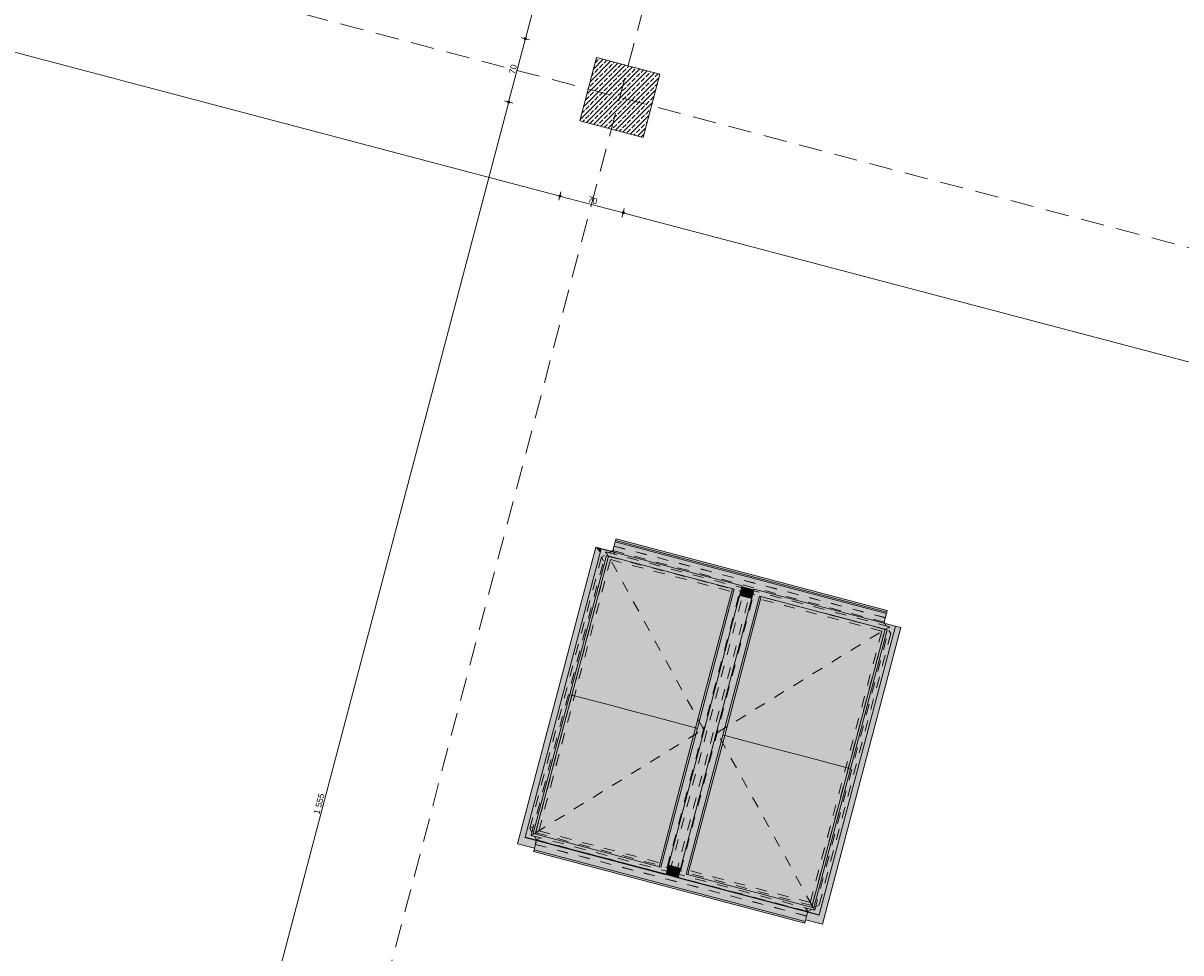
# Model space of a CAD drawing. Header units: millimetres. Extents: x -176817 to 18864955, y -12996033 to 201123.
# Tile 46 of 256: x 61328 to 73707, y 24317 to 34259. Entities that reach past the tile are written whole.
import ezdxf
from ezdxf.enums import TextEntityAlignment as Align

# ---------------------------------------------------------------- set-up
doc = ezdxf.new("R2010")
doc.units = ezdxf.units.MM
doc.header["$MEASUREMENT"] = 0
doc.linetypes.add('Przerywana', pattern=[240, 120, -120])
doc.linetypes.add('Przerywana długa', pattern=[390, 250, -140])
for name, color, linetype in [('213-A Wymiarowanie wewnętrzne', 7, 'Continuous'), ('232-A Klapy oddymiające', 7, 'Continuous'), ('232-A Klapy oddymiające podkład', 7, 'Continuous'), ('292-PPOŻ - Linie', 7, 'Continuous'), ('410-K Osie', 7, 'Continuous'), ('440-K Słupy', 7, 'Continuous')]:
    doc.layers.add(name, color=color, linetype=linetype)
doc.styles.add('STYL_AUTOMATYCZNY_4', font='arial.ttf')
doc.styles.add('STYL_AUTOMATYCZNY_8', font='ARIALN.TTF')
doc.dimstyles.new('STYL_AUTOMATYCZNY__2', dxfattribs={"dimtxt": 64.999998, "dimasz": 47.5, "dimexe": 0.18, "dimexo": 0.0625, "dimgap": 0, "dimtad": 1, "dimdec": 1, "dimlfac": 0.1, "dimzin": 0, "dimdsep": 46, "dimtxsty": 'STYL_AUTOMATYCZNY_4', "dimblk": 'ARROWHEAD_11', "dimblk1": 'ARROWHEAD_11', "dimblk2": 'ARROWHEAD_11', "dimcen": 0.09, "dimclrd": 1, "dimclre": 1, "dimclrt": 1, "dimazin": 0, "dimtfac": 1, "dimtdec": 4, "dimtmove": 0, "dimatfit": 3, "dimfxl": 0, "dimtolj": 1, "dimtzin": 0, "dimarcsym": 0})
doc.dimstyles.new('STYL_AUTOMATYCZNY__3', dxfattribs={"dimtxt": 64.999998, "dimasz": 47.5, "dimexe": 0.18, "dimexo": 0.0625, "dimgap": 0, "dimtad": 1, "dimdec": 1, "dimlfac": 0.1, "dimzin": 0, "dimdsep": 46, "dimtxsty": 'STYL_AUTOMATYCZNY_4', "dimblk": 'ARROWHEAD_11', "dimblk1": 'ARROWHEAD_11', "dimblk2": 'ARROWHEAD_11', "dimcen": 0.09, "dimclrd": 30, "dimclre": 30, "dimclrt": 30, "dimazin": 0, "dimtfac": 1, "dimtdec": 4, "dimtmove": 0, "dimatfit": 3, "dimfxl": 0, "dimtolj": 1, "dimtzin": 0, "dimarcsym": 0})

# ---------------------------------------------------------------- blocks, each defined once
blk = doc.blocks.new('Słup_113_2', base_point=(67707, 33464))
at = {"layer": '440-K Słupy', "linetype": 'Continuous', "lineweight": 0, "true_color": 0x000000}
h = blk.add_hatch(dxfattribs=at)
h.set_pattern_fill('Beton_zbrojony_0002', color=18, style=0, pattern_type=2)
h.set_pattern_definition([(45, (0, 0), (-49.497475, 49.497475), []), (45, (-24.75, 24.75), (-49.497475, 49.497475), [52.5, -17.5])])
h.paths.add_polyline_path([(67280, 33215), (67956, 33036), (68135, 33713), (67458, 33892)])
at = {"layer": '440-K Słupy', "color": 7, "linetype": 'Continuous', "lineweight": 0, "flags": 128}
blk.add_lwpolyline([(67280, 33215), (67956, 33036), (68135, 33713), (67458, 33892)], close=True, dxfattribs=at)
blk = doc.blocks.new('Klapa mcr_PROLIGHT_DVP[234]_2', base_point=(68662, 26639))
at = {"layer": '232-A Klapy oddymiające', "linetype": 'Continuous', "lineweight": 0, "true_color": 0xffffff}
for points in [[(70562, 27960), (67662, 28725), (67659, 28712)], [(67662, 28725), (70566, 27978), (67667, 28743)], [(67662, 28725), (70562, 27960), (70566, 27978)], [(67496, 28596), (67450, 28655), (66613, 25483), (66931, 26455), (67063, 26955)], [(66694, 25556), (67566, 28565), (67508, 28639)], [(67631, 28607), (67631, 28608), (67450, 28655), (67507, 28638), (67508, 28639)], [(67507, 28634), (67507, 28638), (67450, 28655), (67496, 28596)], [(68930, 28205), (67508, 28639), (67566, 28565)], [(69017, 28241), (67508, 28639), (68930, 28205)], [(68135, 28474), (70558, 27947), (67659, 28712), (67631, 28607)], [(70558, 27947), (70562, 27960), (67659, 28712)], [(66781, 25592), (67566, 28565), (66694, 25556)], [(67194, 27073), (67586, 28559), (67585, 28560), (67454, 28143), (67173, 27078)], [(67194, 27073), (67635, 26957), (67597, 28557), (67586, 28559)], [(67454, 28143), (67585, 28560), (67566, 28565)], [(67566, 28565), (67566, 28565), (67586, 28559), (67597, 28557), (68255, 28383), (68266, 28380), (68914, 28209)], [(68930, 28205), (68930, 28205), (67576, 28562), (67616, 28552)], [(68245, 28386), (67597, 28557), (67635, 26957)], [(69144, 28207), (70531, 27842), (70558, 27947), (68135, 28474), (69017, 28241), (69015, 28233), (69142, 28200)], [(68250, 28384), (68245, 28386), (67635, 26957), (67856, 26899)], [(67856, 26899), (68077, 26841), (68255, 28383), (68250, 28384)], [(68517, 26724), (68266, 28380), (68255, 28383), (68077, 26841)], [(68914, 28209), (68266, 28380), (68517, 26724)], [(68204, 25157), (69017, 28241), (68146, 25232)], [(69017, 28241), (68930, 28205), (68146, 25232)], [(69142, 28199), (69015, 28232), (69012, 28221), (69139, 28188)], [(69142, 28199), (69142, 28200), (69015, 28233), (69015, 28232)], [(69202, 28133), (69144, 28207), (68331, 25124)], [(68418, 25160), (69202, 28133), (68331, 25124)], [(68438, 26047), (68906, 27303), (69118, 28106), (68991, 28140)], [(68517, 26724), (68660, 27180), (68930, 28205), (68914, 28209)], [(68810, 26646), (68830, 26641), (69219, 28129), (69217, 28129), (69109, 27780)], [(69272, 26525), (69229, 28126), (69219, 28129), (68830, 26641)], [(69118, 28106), (69119, 28111), (68992, 28144), (68991, 28140)], [(69119, 28113), (69123, 28125), (69038, 28148), (68996, 28159), (68992, 28146)], [(69119, 28113), (69119, 28113), (68992, 28146), (68992, 28146)], [(69119, 28113), (68992, 28146), (68992, 28144), (69119, 28111)], [(69123, 28126), (69131, 28158), (69004, 28189), (68996, 28159)], [(69123, 28126), (69123, 28126), (68996, 28159), (68996, 28159)], [(69123, 28126), (69123, 28126), (68996, 28159), (68996, 28159)], [(69131, 28158), (69139, 28188), (69012, 28221), (69004, 28189)], [(69038, 28148), (69123, 28125), (69123, 28126)], [(69217, 28129), (69202, 28133), (69109, 27780)], [(69202, 28133), (70567, 27773), (69144, 28207)], [(70567, 27773), (70654, 27809), (69144, 28207)], [(70567, 27773), (69202, 28133), (70567, 27773)], [(69898, 27949), (70557, 27776), (70516, 27786), (69202, 28133), (69202, 28133), (69219, 28129), (69229, 28126), (69888, 27952)], [(69877, 27955), (69229, 28126), (69272, 26525)], [(69492, 26467), (69882, 27954), (69877, 27955), (69272, 26525)], [(69492, 26467), (69713, 26409), (69888, 27952), (69882, 27954)], [(70154, 26292), (69898, 27949), (69888, 27952), (69713, 26409)], [(69898, 27949), (70154, 26292), (70546, 27778)], [(69840, 24725), (70654, 27809), (69782, 24800)], [(69782, 24800), (70654, 27809), (70567, 27773)], [(69788, 24734), (69875, 24623), (70712, 27795), (70394, 26824), (70342, 26629), (69839, 24722), (69839, 24721), (69839, 24720)], [(70296, 26748), (70567, 27773), (70557, 27776), (70546, 27778), (70154, 26292)], [(70394, 26824), (70712, 27795), (70642, 27766)], [(70712, 27795), (70531, 27843), (70531, 27842), (70654, 27809), (70642, 27766)], [(68355, 25215), (68906, 27303), (68438, 26047), (68228, 25248)], [(68538, 26718), (68660, 27180), (68517, 26724)], [(66802, 25586), (67194, 27073), (67053, 26620), (66781, 25592)], [(67450, 25415), (67194, 27073), (66802, 25586)], [(67194, 27073), (67173, 27078), (67053, 26620)], [(67460, 25412), (67635, 26957), (67194, 27073), (67450, 25415)], [(67460, 25412), (67466, 25411), (67856, 26899), (67635, 26957)], [(68077, 26841), (67856, 26899), (67466, 25411), (67471, 25410)], [(68119, 25239), (68077, 26841), (67471, 25410)], [(68129, 25236), (68517, 26724), (68077, 26841), (68119, 25239)], [(70154, 26292), (70174, 26286), (70296, 26748)], [(68538, 26718), (68517, 26724), (68129, 25236), (68131, 25235), (68239, 25585)], [(68830, 26641), (68688, 26185), (68418, 25160), (68434, 25155)], [(69082, 24984), (68830, 26641), (68434, 25155)], [(68830, 26641), (68810, 26646), (68688, 26185)], [(69092, 24982), (69272, 26525), (68830, 26641), (69082, 24984)], [(69492, 26467), (69272, 26525), (69092, 24982), (69098, 24980)], [(66743, 25537), (66693, 25551), (66694, 25556), (66818, 26023), (66931, 26455), (66613, 25483)], [(69103, 24979), (69713, 26409), (69492, 26467), (69098, 24980)], [(69751, 24808), (69713, 26409), (69103, 24979)], [(70154, 26292), (69713, 26409), (69751, 24808), (69762, 24805)], [(70174, 26286), (70154, 26292), (69762, 24805), (69763, 24805), (69894, 25225)], [(66613, 25483), (66794, 25436), (66816, 25518), (66743, 25537)], [(66693, 25551), (68202, 25152), (66694, 25556)], [(68204, 25157), (66781, 25592), (66694, 25556)], [(68202, 25152), (68204, 25157), (66694, 25556)], [(68204, 25157), (68146, 25232), (66781, 25592)], [(69383, 24735), (67150, 25430), (66816, 25518), (66790, 25419)], [(68146, 25232), (68239, 25585), (68131, 25235)], [(66794, 25436), (66794, 25436), (66613, 25483), (66613, 25483)], [(69685, 24636), (66790, 25419), (66785, 25401)], [(69685, 24635), (66785, 25401), (66785, 25400)], [(69685, 24635), (69685, 24636), (66785, 25401)], [(69689, 24654), (66790, 25419), (69685, 24636)], [(69689, 24654), (69716, 24753), (68329, 25119), (68329, 25119), (68202, 25153), (68202, 25152), (67150, 25430), (69383, 24735)], [(68329, 25119), (68330, 25120), (68203, 25154), (68202, 25153), (68202, 25153)], [(68330, 25120), (68333, 25133), (68216, 25164), (68206, 25166), (68203, 25154)], [(68206, 25168), (68333, 25135), (68334, 25136), (68207, 25169)], [(68333, 25133), (68333, 25135), (68206, 25168), (68206, 25167)], [(68216, 25164), (68206, 25167), (68206, 25166)], [(68334, 25136), (68342, 25166), (68215, 25202), (68207, 25169)], [(68342, 25166), (68350, 25198), (68223, 25231), (68215, 25202)], [(68350, 25198), (68354, 25212), (68227, 25245), (68223, 25232), (68297, 25212)], [(68297, 25212), (68223, 25232), (68223, 25231)], [(68355, 25215), (68228, 25248), (68227, 25246), (68354, 25213)], [(68354, 25213), (68354, 25213), (68227, 25246), (68227, 25246)], [(68227, 25246), (68354, 25213), (68354, 25213), (68227, 25246)], [(68354, 25212), (68354, 25213), (68227, 25246), (68227, 25246)], [(68354, 25212), (68354, 25212), (68227, 25246), (68227, 25245)], [(68331, 25124), (69840, 24725), (68418, 25160)], [(69840, 24725), (69782, 24800), (68418, 25160)], [(69782, 24800), (69894, 25225), (69763, 24805)], [(68329, 25119), (69839, 24720), (68331, 25124)], [(69840, 24725), (68331, 25124), (69839, 24720)], [(69694, 24671), (69875, 24623), (69696, 24679)], [(69875, 24623), (69694, 24671), (69694, 24670), (69875, 24623)], [(69696, 24679), (69875, 24623), (69788, 24734), (69716, 24753)]]:
    blk.add_hatch(color=7, dxfattribs=at).paths.add_polyline_path(points)
at = {"layer": '232-A Klapy oddymiające', "color": 7, "linetype": 'Continuous', "lineweight": 0}
for p, q in [((67662, 28725), (67659, 28712)), ((67667, 28743), (67662, 28725)), ((67662, 28725), (70562, 27960)), ((70566, 27978), (67667, 28743)), ((67450, 28655), (66613, 25483)), ((67508, 28639), (66694, 25556)), ((67631, 28608), (67450, 28655)), ((69017, 28241), (67508, 28639)), ((67659, 28712), (67631, 28607)), ((67659, 28712), (70558, 27947)), ((66781, 25592), (67566, 28565)), ((67586, 28559), (67194, 27073)), ((68930, 28205), (67566, 28565)), ((67566, 28565), (67586, 28559)), ((68266, 28380), (68930, 28205)), ((68204, 25157), (69017, 28241)), ((69142, 28199), (69015, 28232)), ((68146, 25232), (68930, 28205)), ((69144, 28207), (68331, 25124)), ((68418, 25160), (69202, 28133)), ((68517, 26724), (68914, 28209)), ((69219, 28129), (68830, 26641)), ((69118, 28106), (68991, 28140)), ((69119, 28113), (68992, 28146)), ((68992, 28144), (69119, 28111)), ((69123, 28126), (68996, 28159)), ((69139, 28188), (69012, 28221)), ((70654, 27809), (69144, 28207)), ((70567, 27773), (69202, 28133)), ((69202, 28133), (69219, 28129)), ((70562, 27960), (70566, 27978)), ((69898, 27949), (70567, 27773)), ((70558, 27947), (70531, 27842)), ((70558, 27947), (70562, 27960)), ((69782, 24800), (70567, 27773)), ((69840, 24725), (70654, 27809)), ((69875, 24623), (70712, 27795)), ((70154, 26292), (70546, 27778)), ((70712, 27795), (70531, 27843)), ((67194, 27073), (66802, 25586)), ((67194, 27073), (67173, 27078)), ((67635, 26957), (67194, 27073)), ((67856, 26899), (67635, 26957)), ((68077, 26841), (67856, 26899)), ((68517, 26724), (68077, 26841)), ((68129, 25236), (68517, 26724)), ((68830, 26641), (68434, 25155)), ((68538, 26718), (68517, 26724)), ((68830, 26641), (68810, 26646)), ((69272, 26525), (68830, 26641)), ((69492, 26467), (69272, 26525)), ((69713, 26409), (69492, 26467)), ((70154, 26292), (69713, 26409)), ((69762, 24805), (70154, 26292)), ((70174, 26286), (70154, 26292)), ((66694, 25556), (66693, 25551)), ((66693, 25551), (68202, 25152)), ((66694, 25556), (68204, 25157)), ((68146, 25232), (66781, 25592)), ((66790, 25419), (66816, 25518)), ((66794, 25436), (66613, 25483)), ((66613, 25483), (66794, 25436)), ((66613, 25483), (66613, 25483)), ((66790, 25419), (66785, 25401)), ((66785, 25401), (66785, 25400)), ((66785, 25401), (69685, 24636)), ((66785, 25400), (69685, 24635)), ((69689, 24654), (66790, 25419)), ((68202, 25152), (68204, 25157)), ((68203, 25154), (68330, 25120)), ((68207, 25169), (68334, 25136)), ((68350, 25198), (68223, 25231)), ((68354, 25212), (68227, 25246)), ((68227, 25246), (68354, 25213)), ((68354, 25212), (68227, 25245)), ((68355, 25215), (68228, 25248)), ((69782, 24800), (68418, 25160)), ((68331, 25124), (68329, 25119)), ((68329, 25119), (69839, 24720)), ((68331, 25124), (69840, 24725)), ((69685, 24636), (69689, 24654)), ((69685, 24635), (69685, 24636)), ((69689, 24654), (69716, 24753)), ((69875, 24623), (69694, 24671)), ((69694, 24670), (69875, 24623)), ((69839, 24720), (69840, 24725)), ((69875, 24623), (69875, 24623))]:
    blk.add_line(p, q, dxfattribs=at)
blk = doc.blocks.new('*D2952')
at = {"layer": '292-PPOŻ - Linie', "linetype": 'Continuous', "lineweight": 0}
for points in [[(31947, 25098), (31948, 25093), (31951, 25089), (31955, 25087), (31960, 25086), (31964, 25087), (31968, 25089), (31971, 25093), (31972, 25098), (31971, 25103), (31968, 25107), (31964, 25110), (31960, 25111), (31955, 25110), (31951, 25107), (31948, 25103)], [(81475, 12029), (81476, 12024), (81479, 12020), (81483, 12017), (81487, 12017), (81492, 12017), (81496, 12020), (81499, 12024), (81500, 12029), (81499, 12034), (81496, 12038), (81492, 12041), (81487, 12042), (81483, 12041), (81479, 12038), (81476, 12034)]]:
    blk.add_hatch(color=1, dxfattribs=at).paths.add_polyline_path(points)
at = {"layer": '292-PPOŻ - Linie', "color": 1, "linetype": 'Continuous', "lineweight": 0}
for p, q in [((31963, 25110), (31972, 25143)), ((31935, 25105), (31948, 25101)), ((31948, 25053), (31956, 25086)), ((31972, 25095), (81475, 12032)), ((81475, 11984), (81484, 12017)), ((81491, 12041), (81499, 12074)), ((81500, 12026), (81512, 12023))]:
    blk.add_line(p, q, dxfattribs=at)
for centre in [(31960, 25098), (81487, 12029)]:
    blk.add_circle(centre, 12.5, dxfattribs=at)
at = {"layer": '292-PPOŻ - Linie', "color": 1, "lineweight": 0, "insert": (56583, 18614), "char_height": 65, "attachment_point": 7, "rotation": 345.218, "style": 'STYL_AUTOMATYCZNY_4'}
blk.add_mtext('\\A1;{\\pql;\\fArial|b0|i0|c238|p0;\\W1.000000;5\xa0122,3}', dxfattribs=at)
blk = doc.blocks.new('ARROWHEAD_11')
at = {"color": 0, "linetype": 'Continuous', "lineweight": 0}
blk.add_line((0, 0), (-1, 0), dxfattribs=at)
at = {"color": 0, "linetype": 'Continuous', "lineweight": 0, "const_width": 0.25, "flags": 128}
blk.add_lwpolyline([(-0.125, 0, 1), (0.125, 0, 1)], format="xyb", close=True, dxfattribs=at)
blk = doc.blocks.new('*D3098')
at = {"layer": '213-A Wymiarowanie wewnętrzne', "linetype": 'Continuous', "lineweight": 200}
for points in [[(67731, 32231), (67732, 32226), (67735, 32222), (67739, 32219), (67744, 32218), (67749, 32219), (67753, 32222), (67755, 32226), (67756, 32231), (67755, 32236), (67753, 32240), (67749, 32242), (67744, 32243), (67739, 32242), (67735, 32240), (67732, 32236)], [(82525, 28327), (82526, 28322), (82529, 28318), (82533, 28316), (82537, 28315), (82542, 28316), (82546, 28318), (82549, 28322), (82550, 28327), (82549, 28332), (82546, 28336), (82542, 28339), (82537, 28340), (82533, 28339), (82529, 28336), (82526, 28332)]]:
    blk.add_hatch(color=30, dxfattribs=at).paths.add_polyline_path(points)
at = {"layer": '213-A Wymiarowanie wewnętrzne', "color": 30, "linetype": 'Continuous', "lineweight": 0}
for p, q in [((67741, 32219), (67732, 32185)), ((67756, 32276), (67747, 32243)), ((82525, 28330), (67756, 32228))]:
    blk.add_line(p, q, dxfattribs=at)
blk.add_circle((67744, 32231), 12.5, dxfattribs=at)
at = {"layer": '213-A Wymiarowanie wewnętrzne', "color": 30, "lineweight": 200, "insert": (75036, 30320), "char_height": 65, "attachment_point": 7, "rotation": 345.218, "style": 'STYL_AUTOMATYCZNY_4'}
blk.add_mtext('\\A1;{\\pql;\\fArial|b0|i0|c238|p0;\\W1.000000;1\xa0530}', dxfattribs=at)
blk = doc.blocks.new('*D3099')
at = {"layer": '213-A Wymiarowanie wewnętrzne', "linetype": 'Continuous', "lineweight": 200}
for points in [[(67054, 32409), (67055, 32405), (67058, 32400), (67062, 32398), (67067, 32397), (67072, 32398), (67076, 32400), (67078, 32405), (67079, 32409), (67078, 32414), (67076, 32418), (67072, 32421), (67067, 32422), (67062, 32421), (67058, 32418), (67055, 32414)], [(67731, 32231), (67732, 32226), (67735, 32222), (67739, 32219), (67744, 32218), (67749, 32219), (67753, 32222), (67755, 32226), (67756, 32231), (67755, 32236), (67753, 32240), (67749, 32242), (67744, 32243), (67739, 32242), (67735, 32240), (67732, 32236)]]:
    blk.add_hatch(color=30, dxfattribs=at).paths.add_polyline_path(points)
at = {"layer": '213-A Wymiarowanie wewnętrzne', "color": 30, "linetype": 'Continuous', "lineweight": 0}
for p, q in [((67079, 32455), (67070, 32421)), ((67064, 32397), (67055, 32364)), ((67732, 32234), (67079, 32406))]:
    blk.add_line(p, q, dxfattribs=at)
blk.add_circle((67067, 32409), 12.5, dxfattribs=at)
at = {"layer": '213-A Wymiarowanie wewnętrzne', "color": 30, "lineweight": 200, "insert": (67361, 32345), "char_height": 65, "attachment_point": 7, "rotation": 345.218, "style": 'STYL_AUTOMATYCZNY_4'}
blk.add_mtext('\\A1;{\\pql;\\fArial|b0|i0|c238|p0;\\W1.000000;70}', dxfattribs=at)
blk = doc.blocks.new('*D3100')
at = {"layer": '213-A Wymiarowanie wewnętrzne', "linetype": 'Continuous', "lineweight": 200}
for points in [[(52261, 36313), (52262, 36308), (52264, 36304), (52269, 36301), (52273, 36300), (52278, 36301), (52282, 36304), (52285, 36308), (52286, 36313), (52285, 36318), (52282, 36322), (52278, 36325), (52273, 36325), (52269, 36325), (52264, 36322), (52262, 36318)], [(67054, 32409), (67055, 32405), (67058, 32400), (67062, 32398), (67067, 32397), (67072, 32398), (67076, 32400), (67078, 32405), (67079, 32409), (67078, 32414), (67076, 32418), (67072, 32421), (67067, 32422), (67062, 32421), (67058, 32418), (67055, 32414)]]:
    blk.add_hatch(color=30, dxfattribs=at).paths.add_polyline_path(points)
at = {"layer": '213-A Wymiarowanie wewnętrzne', "color": 30, "linetype": 'Continuous', "lineweight": 0}
for p, q in [((52270, 36301), (52261, 36268)), ((52285, 36358), (52277, 36325)), ((67055, 32413), (52285, 36310))]:
    blk.add_line(p, q, dxfattribs=at)
blk.add_circle((52273, 36313), 12.5, dxfattribs=at)
at = {"layer": '213-A Wymiarowanie wewnętrzne', "color": 30, "lineweight": 200, "insert": (59566, 34402), "char_height": 65, "attachment_point": 7, "rotation": 345.218, "style": 'STYL_AUTOMATYCZNY_4'}
blk.add_mtext('\\A1;{\\pql;\\fArial|b0|i0|c238|p0;\\W1.000000;1\xa0530}', dxfattribs=at)
blk = doc.blocks.new('*D3213')
at = {"layer": '213-A Wymiarowanie wewnętrzne', "linetype": 'Continuous', "lineweight": 200}
for points in [[(76203, 70158), (76204, 70153), (76206, 70149), (76210, 70146), (76215, 70145), (76220, 70146), (76224, 70149), (76227, 70153), (76228, 70158), (76227, 70163), (76224, 70167), (76220, 70169), (76215, 70170), (76210, 70169), (76206, 70167), (76204, 70163)], [(66686, 34092), (66687, 34088), (66690, 34084), (66694, 34081), (66698, 34080), (66703, 34081), (66707, 34084), (66710, 34088), (66711, 34092), (66710, 34097), (66707, 34101), (66703, 34104), (66698, 34105), (66694, 34104), (66690, 34101), (66687, 34097)]]:
    blk.add_hatch(color=30, dxfattribs=at).paths.add_polyline_path(points)
at = {"layer": '213-A Wymiarowanie wewnętrzne', "color": 30, "linetype": 'Continuous', "lineweight": 0}
for p, q in [((76212, 70146), (66702, 34104)), ((76170, 70170), (76203, 70161)), ((76227, 70155), (76260, 70146))]:
    blk.add_line(p, q, dxfattribs=at)
blk.add_circle((76215, 70158), 12.5, dxfattribs=at)
at = {"layer": '213-A Wymiarowanie wewnętrzne', "color": 30, "lineweight": 200, "insert": (71416, 52021), "char_height": 65, "attachment_point": 7, "rotation": 75.218, "style": 'STYL_AUTOMATYCZNY_4'}
blk.add_mtext('\\A1;{\\pql;\\fArial|b0|i0|c238|p0;\\W1.000000;3\xa0730}', dxfattribs=at)
blk = doc.blocks.new('*D3214')
at = {"layer": '213-A Wymiarowanie wewnętrzne', "linetype": 'Continuous', "lineweight": 200}
for points in [[(66686, 34092), (66687, 34088), (66690, 34084), (66694, 34081), (66698, 34080), (66703, 34081), (66707, 34084), (66710, 34088), (66711, 34092), (66710, 34097), (66707, 34101), (66703, 34104), (66698, 34105), (66694, 34104), (66690, 34101), (66687, 34097)], [(66507, 33416), (66508, 33411), (66511, 33407), (66515, 33404), (66520, 33403), (66525, 33404), (66529, 33407), (66531, 33411), (66532, 33416), (66531, 33420), (66529, 33424), (66525, 33427), (66520, 33428), (66515, 33427), (66511, 33424), (66508, 33420)]]:
    blk.add_hatch(color=30, dxfattribs=at).paths.add_polyline_path(points)
at = {"layer": '213-A Wymiarowanie wewnętrzne', "color": 30, "linetype": 'Continuous', "lineweight": 0}
for p, q in [((66695, 34080), (66523, 33428)), ((66653, 34104), (66686, 34096)), ((66710, 34089), (66744, 34080))]:
    blk.add_line(p, q, dxfattribs=at)
blk.add_circle((66698, 34092), 12.5, dxfattribs=at)
at = {"layer": '213-A Wymiarowanie wewnętrzne', "color": 30, "lineweight": 200, "insert": (66584, 33709), "char_height": 65, "attachment_point": 7, "rotation": 75.218, "style": 'STYL_AUTOMATYCZNY_4'}
blk.add_mtext('\\A1;{\\pql;\\fArial|b0|i0|c238|p0;\\W1.000000;70}', dxfattribs=at)
blk = doc.blocks.new('*D3215')
at = {"layer": '213-A Wymiarowanie wewnętrzne', "linetype": 'Continuous', "lineweight": 200}
for points in [[(66507, 33416), (66508, 33411), (66511, 33407), (66515, 33404), (66520, 33403), (66525, 33404), (66529, 33407), (66531, 33411), (66532, 33416), (66531, 33420), (66529, 33424), (66525, 33427), (66520, 33428), (66515, 33427), (66511, 33424), (66508, 33420)], [(62540, 18380), (62541, 18375), (62543, 18371), (62548, 18369), (62552, 18368), (62557, 18369), (62561, 18371), (62564, 18375), (62565, 18380), (62564, 18385), (62561, 18389), (62557, 18392), (62552, 18393), (62548, 18392), (62543, 18389), (62541, 18385)]]:
    blk.add_hatch(color=30, dxfattribs=at).paths.add_polyline_path(points)
at = {"layer": '213-A Wymiarowanie wewnętrzne', "color": 30, "linetype": 'Continuous', "lineweight": 0}
for p, q in [((66474, 33428), (66508, 33419)), ((66517, 33403), (62555, 18392)), ((66532, 33412), (66565, 33404))]:
    blk.add_line(p, q, dxfattribs=at)
blk.add_circle((66520, 33416), 12.5, dxfattribs=at)
at = {"layer": '213-A Wymiarowanie wewnętrzne', "color": 30, "lineweight": 200, "insert": (64495, 25793), "char_height": 65, "attachment_point": 7, "rotation": 75.218, "style": 'STYL_AUTOMATYCZNY_4'}
blk.add_mtext('\\A1;{\\pql;\\fArial|b0|i0|c238|p0;\\W1.000000;1\xa0555}', dxfattribs=at)
blk = doc.blocks.new('*D3220')
at = {"layer": '213-A Wymiarowanie wewnętrzne', "linetype": 'Continuous', "lineweight": 200}
for points in [[(122642, 57904), (122643, 57899), (122646, 57895), (122650, 57892), (122654, 57891), (122659, 57892), (122663, 57895), (122666, 57899), (122667, 57904), (122666, 57909), (122663, 57913), (122659, 57915), (122654, 57916), (122650, 57915), (122646, 57913), (122643, 57909)], [(113125, 21838), (113126, 21833), (113129, 21829), (113133, 21827), (113138, 21826), (113142, 21827), (113146, 21829), (113149, 21833), (113150, 21838), (113149, 21843), (113146, 21847), (113142, 21850), (113138, 21851), (113133, 21850), (113129, 21847), (113126, 21843)]]:
    blk.add_hatch(color=30, dxfattribs=at).paths.add_polyline_path(points)
at = {"layer": '213-A Wymiarowanie wewnętrzne', "color": 30, "linetype": 'Continuous', "lineweight": 0}
for p, q in [((122651, 57892), (113141, 21850)), ((122609, 57916), (122642, 57907)), ((122666, 57901), (122700, 57892))]:
    blk.add_line(p, q, dxfattribs=at)
blk.add_circle((122654, 57904), 12.5, dxfattribs=at)
at = {"layer": '213-A Wymiarowanie wewnętrzne', "color": 30, "lineweight": 200, "insert": (117855, 39766), "char_height": 65, "attachment_point": 7, "rotation": 75.218, "style": 'STYL_AUTOMATYCZNY_4'}
blk.add_mtext('\\A1;{\\pql;\\fArial|b0|i0|c238|p0;\\W1.000000;3\xa0730}', dxfattribs=at)
blk = doc.blocks.new('*D3221')
at = {"layer": '213-A Wymiarowanie wewnętrzne', "linetype": 'Continuous', "lineweight": 200}
for points in [[(113125, 21838), (113126, 21833), (113129, 21829), (113133, 21827), (113138, 21826), (113142, 21827), (113146, 21829), (113149, 21833), (113150, 21838), (113149, 21843), (113146, 21847), (113142, 21850), (113138, 21851), (113133, 21850), (113129, 21847), (113126, 21843)], [(112946, 21161), (112947, 21157), (112950, 21153), (112954, 21150), (112959, 21149), (112964, 21150), (112968, 21153), (112971, 21157), (112971, 21161), (112971, 21166), (112968, 21170), (112964, 21173), (112959, 21174), (112954, 21173), (112950, 21170), (112947, 21166)]]:
    blk.add_hatch(color=30, dxfattribs=at).paths.add_polyline_path(points)
at = {"layer": '213-A Wymiarowanie wewnętrzne', "color": 30, "linetype": 'Continuous', "lineweight": 0}
for p, q in [((113134, 21826), (112962, 21174)), ((113092, 21850), (113125, 21841)), ((113150, 21835), (113183, 21826))]:
    blk.add_line(p, q, dxfattribs=at)
blk.add_circle((113138, 21838), 12.5, dxfattribs=at)
at = {"layer": '213-A Wymiarowanie wewnętrzne', "color": 30, "lineweight": 200, "insert": (113023, 21455), "char_height": 65, "attachment_point": 7, "rotation": 75.218, "style": 'STYL_AUTOMATYCZNY_4'}
blk.add_mtext('\\A1;{\\pql;\\fArial|b0|i0|c238|p0;\\W1.000000;70}', dxfattribs=at)
blk = doc.blocks.new('*D3222')
at = {"layer": '213-A Wymiarowanie wewnętrzne', "linetype": 'Continuous', "lineweight": 200}
for points in [[(112946, 21161), (112947, 21157), (112950, 21153), (112954, 21150), (112959, 21149), (112964, 21150), (112968, 21153), (112971, 21157), (112971, 21161), (112971, 21166), (112968, 21170), (112964, 21173), (112959, 21174), (112954, 21173), (112950, 21170), (112947, 21166)], [(108979, 6126), (108980, 6121), (108983, 6117), (108987, 6115), (108992, 6114), (108996, 6115), (109000, 6117), (109003, 6121), (109004, 6126), (109003, 6131), (109000, 6135), (108996, 6138), (108992, 6139), (108987, 6138), (108983, 6135), (108980, 6131)]]:
    blk.add_hatch(color=30, dxfattribs=at).paths.add_polyline_path(points)
at = {"layer": '213-A Wymiarowanie wewnętrzne', "color": 30, "linetype": 'Continuous', "lineweight": 0}
for p, q in [((112914, 21173), (112947, 21165)), ((112956, 21149), (108995, 6138)), ((112971, 21158), (113004, 21149))]:
    blk.add_line(p, q, dxfattribs=at)
blk.add_circle((112959, 21161), 12.5, dxfattribs=at)
at = {"layer": '213-A Wymiarowanie wewnętrzne', "color": 30, "lineweight": 200, "insert": (110934, 13539), "char_height": 65, "attachment_point": 7, "rotation": 75.218, "style": 'STYL_AUTOMATYCZNY_4'}
blk.add_mtext('\\A1;{\\pql;\\fArial|b0|i0|c238|p0;\\W1.000000;1\xa0555}', dxfattribs=at)
blk = doc.blocks.new('*D3227')
at = {"layer": '213-A Wymiarowanie wewnętrzne', "linetype": 'Continuous', "lineweight": 200}
for points in [[(153564, 49744), (153565, 49739), (153568, 49735), (153572, 49733), (153577, 49732), (153582, 49733), (153586, 49735), (153589, 49739), (153589, 49744), (153589, 49749), (153586, 49753), (153582, 49756), (153577, 49757), (153572, 49756), (153568, 49753), (153565, 49749)], [(144048, 13679), (144049, 13674), (144051, 13670), (144055, 13667), (144060, 13666), (144065, 13667), (144069, 13670), (144072, 13674), (144073, 13679), (144072, 13683), (144069, 13687), (144065, 13690), (144060, 13691), (144055, 13690), (144051, 13687), (144049, 13683)]]:
    blk.add_hatch(color=30, dxfattribs=at).paths.add_polyline_path(points)
at = {"layer": '213-A Wymiarowanie wewnętrzne', "color": 30, "linetype": 'Continuous', "lineweight": 0}
for p, q in [((153574, 49732), (144063, 13691)), ((153532, 49756), (153565, 49747)), ((153589, 49741), (153622, 49732))]:
    blk.add_line(p, q, dxfattribs=at)
blk.add_circle((153577, 49744), 12.5, dxfattribs=at)
at = {"layer": '213-A Wymiarowanie wewnętrzne', "color": 30, "lineweight": 200, "insert": (148778, 31607), "char_height": 65, "attachment_point": 7, "rotation": 75.218, "style": 'STYL_AUTOMATYCZNY_4'}
blk.add_mtext('\\A1;{\\pql;\\fArial|b0|i0|c238|p0;\\W1.000000;3\xa0730}', dxfattribs=at)
blk = doc.blocks.new('*D3228')
at = {"layer": '213-A Wymiarowanie wewnętrzne', "linetype": 'Continuous', "lineweight": 200}
for points in [[(144048, 13679), (144049, 13674), (144051, 13670), (144055, 13667), (144060, 13666), (144065, 13667), (144069, 13670), (144072, 13674), (144073, 13679), (144072, 13683), (144069, 13687), (144065, 13690), (144060, 13691), (144055, 13690), (144051, 13687), (144049, 13683)], [(143869, 13002), (143870, 12997), (143873, 12993), (143877, 12990), (143882, 12989), (143886, 12990), (143890, 12993), (143893, 12997), (143894, 13002), (143893, 13007), (143890, 13011), (143886, 13013), (143882, 13014), (143877, 13013), (143873, 13011), (143870, 13007)]]:
    blk.add_hatch(color=30, dxfattribs=at).paths.add_polyline_path(points)
at = {"layer": '213-A Wymiarowanie wewnętrzne', "color": 30, "linetype": 'Continuous', "lineweight": 0}
for p, q in [((144057, 13666), (143885, 13014)), ((144015, 13691), (144048, 13682)), ((144072, 13675), (144106, 13667))]:
    blk.add_line(p, q, dxfattribs=at)
blk.add_circle((144060, 13679), 12.5, dxfattribs=at)
at = {"layer": '213-A Wymiarowanie wewnętrzne', "color": 30, "lineweight": 200, "insert": (143946, 13296), "char_height": 65, "attachment_point": 7, "rotation": 75.218, "style": 'STYL_AUTOMATYCZNY_4'}
blk.add_mtext('\\A1;{\\pql;\\fArial|b0|i0|c238|p0;\\W1.000000;70}', dxfattribs=at)
blk = doc.blocks.new('*D3229')
at = {"layer": '213-A Wymiarowanie wewnętrzne', "linetype": 'Continuous', "lineweight": 200}
for points in [[(143869, 13002), (143870, 12997), (143873, 12993), (143877, 12990), (143882, 12989), (143886, 12990), (143890, 12993), (143893, 12997), (143894, 13002), (143893, 13007), (143890, 13011), (143886, 13013), (143882, 13014), (143877, 13013), (143873, 13011), (143870, 13007)], [(139902, -2034), (139903, -2038), (139905, -2042), (139909, -2045), (139914, -2046), (139919, -2045), (139923, -2042), (139926, -2038), (139927, -2034), (139926, -2029), (139923, -2025), (139919, -2022), (139914, -2021), (139909, -2022), (139905, -2025), (139903, -2029)]]:
    blk.add_hatch(color=30, dxfattribs=at).paths.add_polyline_path(points)
at = {"layer": '213-A Wymiarowanie wewnętrzne', "color": 30, "linetype": 'Continuous', "lineweight": 0}
for p, q in [((143836, 13014), (143870, 13005)), ((143894, 12999), (143927, 12990)), ((143878, 12990), (139917, -2022))]:
    blk.add_line(p, q, dxfattribs=at)
blk.add_circle((143882, 13002), 12.5, dxfattribs=at)
at = {"layer": '213-A Wymiarowanie wewnętrzne', "color": 30, "lineweight": 200, "insert": (141857, 5380), "char_height": 65, "attachment_point": 7, "rotation": 75.218, "style": 'STYL_AUTOMATYCZNY_4'}
blk.add_mtext('\\A1;{\\pql;\\fArial|b0|i0|c238|p0;\\W1.000000;1\xa0555}', dxfattribs=at)
blk = doc.blocks.new('*D3234')
at = {"layer": '213-A Wymiarowanie wewnętrzne', "linetype": 'Continuous', "lineweight": 200}
for points in [[(167575, 46047), (167576, 46042), (167578, 46038), (167582, 46036), (167587, 46035), (167592, 46036), (167596, 46038), (167599, 46042), (167600, 46047), (167599, 46052), (167596, 46056), (167592, 46059), (167587, 46060), (167582, 46059), (167578, 46056), (167576, 46052)], [(158058, 9982), (158059, 9977), (158062, 9973), (158066, 9970), (158070, 9969), (158075, 9970), (158079, 9973), (158082, 9977), (158083, 9982), (158082, 9986), (158079, 9990), (158075, 9993), (158070, 9994), (158066, 9993), (158062, 9990), (158059, 9986)]]:
    blk.add_hatch(color=30, dxfattribs=at).paths.add_polyline_path(points)
at = {"layer": '213-A Wymiarowanie wewnętrzne', "color": 30, "linetype": 'Continuous', "lineweight": 0}
blk.add_line((167584, 46035), (158074, 9994), dxfattribs=at)
at = {"layer": '213-A Wymiarowanie wewnętrzne', "color": 30, "lineweight": 200, "insert": (162788, 27910), "char_height": 65, "attachment_point": 7, "rotation": 75.218, "style": 'STYL_AUTOMATYCZNY_4'}
blk.add_mtext('\\A1;{\\pql;\\fArial|b0|i0|c238|p0;\\W1.000000;3\xa0730}', dxfattribs=at)
blk = doc.blocks.new('*D3235')
at = {"layer": '213-A Wymiarowanie wewnętrzne', "linetype": 'Continuous', "lineweight": 200}
for points in [[(158058, 9982), (158059, 9977), (158062, 9973), (158066, 9970), (158070, 9969), (158075, 9970), (158079, 9973), (158082, 9977), (158083, 9982), (158082, 9986), (158079, 9990), (158075, 9993), (158070, 9994), (158066, 9993), (158062, 9990), (158059, 9986)], [(157879, 9305), (157880, 9300), (157883, 9296), (157887, 9293), (157892, 9292), (157897, 9293), (157901, 9296), (157903, 9300), (157904, 9305), (157903, 9310), (157901, 9314), (157897, 9316), (157892, 9317), (157887, 9316), (157883, 9314), (157880, 9310)]]:
    blk.add_hatch(color=30, dxfattribs=at).paths.add_polyline_path(points)
at = {"layer": '213-A Wymiarowanie wewnętrzne', "color": 30, "linetype": 'Continuous', "lineweight": 0}
for p, q in [((158067, 9970), (157895, 9317)), ((158025, 9994), (158058, 9985)), ((158083, 9978), (158116, 9970))]:
    blk.add_line(p, q, dxfattribs=at)
blk.add_circle((158070, 9982), 12.5, dxfattribs=at)
at = {"layer": '213-A Wymiarowanie wewnętrzne', "color": 30, "lineweight": 200, "insert": (157956, 9599), "char_height": 65, "attachment_point": 7, "rotation": 75.218, "style": 'STYL_AUTOMATYCZNY_4'}
blk.add_mtext('\\A1;{\\pql;\\fArial|b0|i0|c238|p0;\\W1.000000;70}', dxfattribs=at)
blk = doc.blocks.new('*D3236')
at = {"layer": '213-A Wymiarowanie wewnętrzne', "linetype": 'Continuous', "lineweight": 200}
for points in [[(157879, 9305), (157880, 9300), (157883, 9296), (157887, 9293), (157892, 9292), (157897, 9293), (157901, 9296), (157903, 9300), (157904, 9305), (157903, 9310), (157901, 9314), (157897, 9316), (157892, 9317), (157887, 9316), (157883, 9314), (157880, 9310)], [(153912, -5731), (153913, -5735), (153916, -5739), (153920, -5742), (153924, -5743), (153929, -5742), (153933, -5739), (153936, -5735), (153937, -5731), (153936, -5726), (153933, -5722), (153929, -5719), (153924, -5718), (153920, -5719), (153916, -5722), (153913, -5726)]]:
    blk.add_hatch(color=30, dxfattribs=at).paths.add_polyline_path(points)
at = {"layer": '213-A Wymiarowanie wewnętrzne', "color": 30, "linetype": 'Continuous', "lineweight": 0}
for p, q in [((157889, 9293), (153928, -5718)), ((157847, 9317), (157880, 9308)), ((157904, 9302), (157937, 9293))]:
    blk.add_line(p, q, dxfattribs=at)
blk.add_circle((157892, 9305), 12.5, dxfattribs=at)
at = {"layer": '213-A Wymiarowanie wewnętrzne', "color": 30, "lineweight": 200, "insert": (155867, 1683), "char_height": 65, "attachment_point": 7, "rotation": 75.218, "style": 'STYL_AUTOMATYCZNY_4'}
blk.add_mtext('\\A1;{\\pql;\\fArial|b0|i0|c238|p0;\\W1.000000;1\xa0555}', dxfattribs=at)
blk = doc.blocks.new('Standardowy znacznik osi[629]_2', base_point=(84050, 95397))
at = {"layer": '410-K Osie', "color": 5, "linetype": 'Przerywana długa', "lineweight": 0}
blk.add_line((83284, 92496), (62258, 12814), dxfattribs=at)
at = {"layer": '410-K Osie', "color": 7, "lineweight": 0, "style": 'STYL_AUTOMATYCZNY_8'}
for tag, p in [('AC_MarkerText_1_0', (84103, 95566)), ('AC_MarkerText_1_1', (61482, 9841))]:
    blk.add_attdef(tag, text='', height=100, rotation=345.218, dxfattribs=at).set_placement(p, align=Align.TOP_CENTER)
blk = doc.blocks.new('Standardowy znacznik osi[635]_2', base_point=(18833, 46361))
at = {"layer": '410-K Osie', "color": 5, "linetype": 'Przerywana długa', "lineweight": 0}
blk.add_line((21734, 45595), (255738, -16152), dxfattribs=at)
at = {"layer": '410-K Osie', "color": 7, "lineweight": 0, "style": 'STYL_AUTOMATYCZNY_8'}
for tag, p in [('AC_MarkerText_1_0', (18733, 46441)), ('AC_MarkerText_1_1', (258781, -16901))]:
    blk.add_attdef(tag, text='', height=100, rotation=345.218, dxfattribs=at).set_placement(p, align=Align.TOP_CENTER)

msp = doc.modelspace()

# ---------------------------------------------------------------- linework, layer by layer
at = {"layer": '232-A Klapy oddymiające podkład', "color": 7, "linetype": 'Przerywana', "lineweight": 0}
for p, q in [((66759.61, 25573.06), (67559.71, 28605.19)), ((67559.71, 28605.19), (69041.89, 28214.09)), ((67559.71, 28605.19), (67588.18, 28556.31)), ((67594.42, 28596.03), (67633.58, 28618.84)), ((67646.34, 28667.19), (67633.58, 28618.84)), ((70534.29, 27853.42), (67633.58, 28618.84)), ((67656.39, 28579.68), (67633.58, 28618.84)), ((67646.02, 28665.98), (70546.72, 27900.56)), ((67646.34, 28667.19), (70547.03, 27901.77)), ((66745.95, 25646.95), (67511.38, 28547.66)), ((66808.49, 25601.54), (67588.18, 28556.31)), ((67511.38, 28547.66), (67545.54, 28567.56)), ((67534.19, 28508.49), (67511.38, 28547.66)), ((67588.18, 28556.31), (68993, 28185.62)), ((68213.31, 25230.84), (68993, 28185.62)), ((68241.78, 25181.96), (69041.89, 28214.09)), ((68309.53, 25164.08), (69109.64, 28196.21)), ((68358.42, 25192.55), (69138.11, 28147.33)), ((68993, 28185.62), (69041.89, 28214.09)), ((69105.37, 28180.05), (69037.62, 28197.93)), ((69105.69, 28181.26), (69037.94, 28199.14)), ((70591.81, 27805.1), (69109.64, 28196.21)), ((69138.11, 28147.33), (69109.64, 28196.21)), ((70542.93, 27776.63), (69138.11, 28147.33)), ((69568.84, 28108.17), (69568.89, 28108.16)), ((69485.87, 28026.64), (69467.9, 28031.39)), ((69485.87, 28026.64), (69485.92, 28026.63)), ((70547.03, 27901.77), (70534.29, 27853.42)), ((70557.1, 27814.26), (70534.29, 27853.42)), ((69763.24, 24821.85), (70542.93, 27776.63)), ((69791.71, 24772.97), (70591.81, 27805.1)), ((69840.04, 24830.5), (70605.47, 27731.21)), ((70591.81, 27805.1), (70542.93, 27776.63)), ((70605.47, 27731.21), (70585.57, 27765.38)), ((67059.21, 26442.15), (66978.27, 26135.41)), ((67059.21, 26442.15), (67059.26, 26442.14)), ((66902.85, 26241.53), (66902.9, 26241.52)), ((66785.13, 25669.77), (66745.95, 25646.95)), ((66745.95, 25646.95), (66768.77, 25607.78)), ((69959.92, 25676.72), (69878.98, 25369.99)), ((69959.92, 25676.72), (69959.97, 25676.71)), ((66759.61, 25573.06), (66808.49, 25601.54)), ((66759.61, 25573.06), (68241.78, 25181.96)), ((66794.32, 25563.9), (66817.13, 25524.75)), ((66804.37, 25476.4), (66817.13, 25524.75)), ((66808.49, 25601.54), (68213.31, 25230.84)), ((66856.28, 25547.55), (66817.13, 25524.75)), ((66817.13, 25524.75), (69717.84, 24759.32)), ((66804.37, 25476.4), (69705.07, 24710.98)), ((66804.69, 25477.61), (69705.39, 24712.19)), ((69996.94, 25425.08), (69996.99, 25425.07)), ((69879.49, 25371.92), (69879.54, 25371.91)), ((68213.31, 25230.84), (68241.78, 25181.96)), ((68313.48, 25179.03), (68245.73, 25196.9)), ((68313.8, 25180.23), (68246.05, 25198.11)), ((68358.42, 25192.55), (68309.53, 25164.08)), ((69791.71, 24772.97), (68309.53, 25164.08)), ((69763.24, 24821.85), (68358.42, 25192.55)), ((68720.45, 25125.93), (68702.48, 25130.67)), ((68704.41, 25130.16), (68704.46, 25130.15)), ((69929.9, 25171.04), (69929.95, 25171.02)), ((68720.45, 25125.93), (68720.5, 25125.92)), ((68752.39, 25014.08), (68752.43, 25014.07)), ((69695.03, 24798.48), (69717.84, 24759.32)), ((69705.07, 24710.98), (69717.84, 24759.32)), ((69757, 24782.13), (69717.84, 24759.32)), ((69791.71, 24772.97), (69763.24, 24821.85)), ((69840.04, 24830.5), (69800.87, 24807.68))]:
    msp.add_line(p, q, dxfattribs=at)
for points in [[(66808.49, 25601.54), (68603.16, 26708.23), (67588.18, 28556.31)], [(69763.24, 24821.85), (68748.26, 26669.94), (70542.93, 27776.63)]]:
    msp.add_lwpolyline(points, dxfattribs=at)
msp.add_lwpolyline([(67608.07, 28522.15), (70508.78, 27756.73), (69743.35, 24856.01), (66842.64, 25621.44)], close=True, dxfattribs=at)

# ---------------------------------------------------------------- block references
at = {"layer": '232-A Klapy oddymiające', "color": 7, "linetype": 'Continuous', "lineweight": 0}
msp.add_blockref('Klapa mcr_PROLIGHT_DVP[234]_2', (68662.49, 26639), dxfattribs=at)
at = {"layer": '410-K Osie', "color": 5, "linetype": 'Continuous', "lineweight": 0}
for name, p in [('Standardowy znacznik osi[629]_2', (84049.68, 95396.64)), ('Standardowy znacznik osi[635]_2', (18832.93, 46360.88))]:
    msp.add_blockref(name, p, dxfattribs=at)
at = {"layer": '440-K Słupy', "color": 7, "lineweight": 0}
msp.add_blockref('Słup_113_2', (67707.27, 33464.18), dxfattribs=at)

# ---------------------------------------------------------------- dimensions: what is measured, and where the dimension line sits
at = {"layer": '213-A Wymiarowanie wewnętrzne', "color": 30, "linetype": 'Continuous', "lineweight": 200}
for base, p1, p2, angle, picture, middle, turn in [((66698.34, 34092.39), (77651.76, 69778.81), (68134.99, 33713.3), 255.218034, '*D3213', (71412.73, 52136.72), 75.218034), ((113137.57, 21838.26), (77651.76, 69778.81), (68134.99, 33713.3), 255.218034, '*D3220', (117851.96, 39882.59), 75.218034), ((144060.19, 13678.56), (77651.76, 69778.81), (68134.99, 33713.3), 255.218034, '*D3227', (148774.58, 31722.89), 75.218034), ((158070.47, 9981.6), (77651.76, 69778.81), (68134.99, 33713.3), 255.218034, '*D3234', (162784.86, 28025.93), 75.218034), ((52273.32, 36313), (67279.56, 33215.07), (52485.93, 37118.73), 165.218034, '*D3100', (59681.7, 34405.17), 345.218034), ((66519.74, 33415.56), (68134.99, 33713.3), (67956.39, 33036.47), 255.218034, '*D3214', (66565.02, 33765.48), 75.218034), ((112958.97, 21161.42), (68134.99, 33713.3), (67956.39, 33036.47), 255.218034, '*D3221', (113004.25, 21511.34), 75.218034), ((143881.59, 13001.73), (68134.99, 33713.3), (67956.39, 33036.47), 255.218034, '*D3228', (143926.87, 13351.64), 75.218034), ((157891.88, 9304.77), (68134.99, 33713.3), (67956.39, 33036.47), 255.218034, '*D3235', (157937.15, 9654.69), 75.218034), ((62552.29, 18380.21), (67956.39, 33036.47), (63892.27, 18026.62), 255.218034, '*D3215', (64492.01, 25909.46), 75.218034), ((67066.94, 32409.33), (67956.39, 33036.47), (67279.56, 33215.07), 165.218034, '*D3099', (67416.86, 32364.05), 345.218034), ((108991.52, 6126.07), (67956.39, 33036.47), (63892.27, 18026.62), 255.218034, '*D3222', (110931.25, 13655.32), 75.218034), ((139914.15, -2033.63), (67956.39, 33036.47), (63892.27, 18026.62), 255.218034, '*D3229', (141853.87, 5495.62), 75.218034), ((153924.43, -5730.59), (67956.39, 33036.47), (63892.27, 18026.62), 255.218034, '*D3236', (155864.15, 1798.67), 75.218034), ((67743.78, 32230.73), (82750.02, 29132.8), (67956.39, 33036.47), 165.218034, '*D3098', (75152.16, 30322.9), 345.218034)]:
    dim = msp.add_linear_dim(base=base, p1=p1, p2=p2, angle=angle, dimstyle='STYL_AUTOMATYCZNY__3', dxfattribs=at)
    dim.commit()
    dim.dimension.update_dxf_attribs({"geometry": picture, "text_midpoint": middle, "dimtype": 160, "text_rotation": turn})
at = {"layer": '292-PPOŻ - Linie', "color": 1, "linetype": 'Continuous', "lineweight": 0}
dim = msp.add_linear_dim(base=(81487.44, 12029.03), p1=(32094.84, 25610.46), p2=(81622.62, 12541.33), angle=345.218034, dimstyle='STYL_AUTOMATYCZNY__2', dxfattribs=at)
dim.commit()
dim.dimension.update_dxf_attribs({"geometry": '*D2952', "text_midpoint": (56732.71, 18608.23), "dimtype": 160, "text_rotation": 345.218034})

doc.saveas('drawing.dxf')
